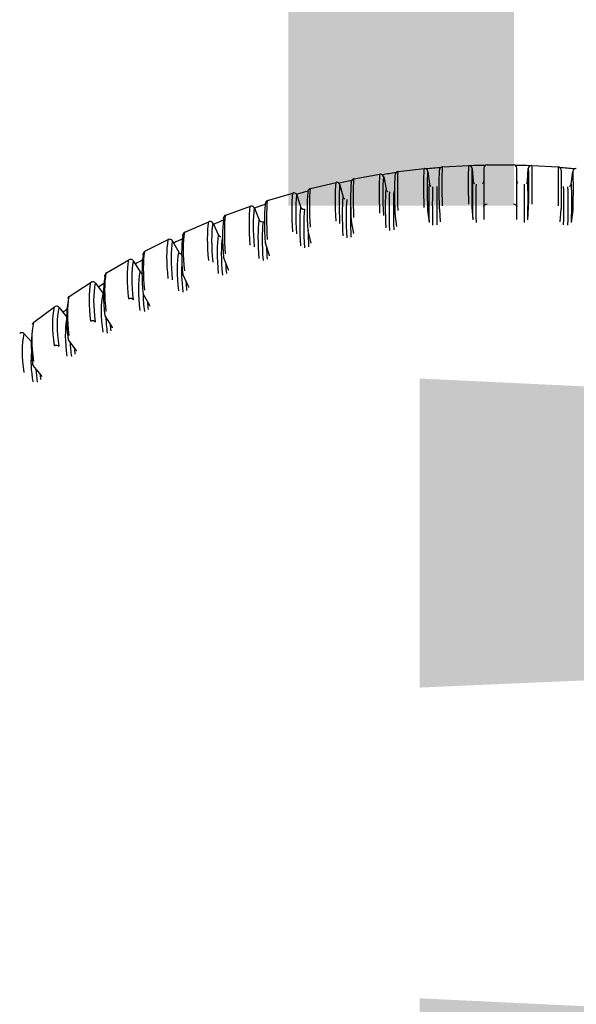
# Model space of a CAD drawing. Header units: millimetres. Extents: x 2985995 to 3127507, y -509231 to -458405.
# Tile 69 of 100: x 3055417 to 3055434, y -464212 to -464182. Entities that reach past the tile are written whole.
import ezdxf

# ---------------------------------------------------------------- set-up
doc = ezdxf.new("R2010")
doc.units = ezdxf.units.MM
doc.header["$LTSCALE"] = 1000
doc.header["$MEASUREMENT"] = 0
doc.header["$PDMODE"] = 3
doc.header["$PDSIZE"] = -1
doc.layers.get('0').update_dxf_attribs({"linetype": 'CONTINUOUS'})
doc.layers.get('Defpoints').update_dxf_attribs({"linetype": 'CONTINUOUS'})
for name, color, linetype in [('Drainage', 252, 'CONTINUOUS'), ('ELECTRICAL', 7, 'CONTINUOUS'), ('Equipment', 5, 'CONTINUOUS')]:
    doc.layers.add(name, color=color, linetype=linetype)
doc.styles.add('ARAIL', font='arial.ttf')
doc.styles.get("Standard").update_dxf_attribs({"font": 'arial.ttf'})
doc.dimstyles.new('TFS-Dim', dxfattribs={"dimtxt": 75, "dimasz": 20, "dimexe": 25, "dimexo": 25, "dimgap": 5, "dimtad": 0, "dimdec": 0, "dimzin": 0, "dimdsep": 46, "dimtxsty": 'Standard', "dimcen": 0.09, "dimclrd": 8, "dimclre": 8, "dimadec": 0, "dimazin": 0, "dimtfac": 1, "dimtdec": 0, "dimtofl": 0, "dimtmove": 0, "dimatfit": 3, "dimldrblk": 'DOT', "dimfxl": 1, "dimtolj": 1, "dimtzin": 0, "dimlwd": -1, "dimlwe": -1, "dimarcsym": 0})

# ---------------------------------------------------------------- blocks, each defined once
blk = doc.blocks.new('*D747')
at = {"layer": 'Defpoints', "color": 0, "transparency": 16777216}
for p in [(3055783.971, -463708.122), (3055964.972, -463708.122), (3055964.972, -464208.512, 0)]:
    blk.add_point(p, dxfattribs=at)
at = {"layer": 'Drainage', "color": 8, "transparency": 16777216}
for p, q in [((3055939.972, -463708.122), (3055758.971, -463708.122)), ((3055783.971, -464188.512), (3055783.971, -463728.122)), ((3055783.971, -463958.317), (3055477.688, -464149.739)), ((3055477.688, -464149.739), (3055477.688, -464159.739)), ((3055939.972, -464208.512), (3055758.971, -464208.512))]:
    blk.add_line(p, q, dxfattribs=at)
for points in [[(3055780.637, -463728.122), (3055787.304, -463728.122), (3055783.971, -463708.122)], [(3055780.637, -464188.512), (3055787.304, -464188.512), (3055783.971, -464208.512)]]:
    blk.add_solid(points, dxfattribs=at)
at = {"layer": 'Drainage', "color": 0, "transparency": 16777216, "insert": (3055477.688, -464394.548), "char_height": 75, "attachment_point": 5, "rotation": 90}
blk.add_mtext('\\A1;500 [1\'-8"]', dxfattribs=at)
blk = doc.blocks.new('_Dot')
at = {"color": 0, "linetype": 'ByBlock', "lineweight": -2}
blk.add_line((-0.5, 0), (-1, 0), dxfattribs=at)
at = {"color": 0, "linetype": 'ByBlock', "const_width": 0.5}
blk.add_lwpolyline([(-0.25, 0, 1), (0.25, 0, 1)], format="xyb", close=True, dxfattribs=at)

msp = doc.modelspace()

# ---------------------------------------------------------------- linework, layer by layer
at = {"layer": 'Equipment'}
for p, q in [((3055429.57441, -464186.30644, 0.02452), (3055430.37634, -464186.26031, 0.02452)), ((3055430.93287, -464186.24432, 0.02452), (3055431.73627, -464186.24432, 0.02452)), ((3055432.2928, -464186.26031, 0.02452), (3055433.09473, -464186.30644, 0.02452)), ((3055426.88167, -464186.66387, 0.02452), (3055427.67192, -464186.52614, 0.02452)), ((3055428.22237, -464186.44646, 0.02452), (3055429.01991, -464186.35437, 0.02452)), ((3055429.12889, -464186.44122, 0.02452), (3055429.17791, -464186.82521, 0.02452)), ((3055430.48021, -464186.35448, 0.02452), (3055430.50473, -464186.73997, 0.02452)), ((3055430.83457, -464186.3443, 0.02452), (3055430.83457, -464187.51857, 0.02452)), ((3055431.83457, -464187.51857, 0.02452), (3055431.83457, -464186.3443, 0.02452)), ((3055432.16441, -464186.73997, 0.02452), (3055432.18893, -464186.35448, 0.02452)), ((3055433.49123, -464186.8252, 0.02452), (3055433.54025, -464186.44122, 0.02452)), ((3055425.5572, -464186.95788, 0.02452), (3055426.33727, -464186.77501, 0.02452)), ((3055426.45523, -464186.84766, 0.02452), (3055426.55272, -464187.22383, 0.02452)), ((3055427.7856, -464186.60601, 0.02452), (3055427.85897, -464186.98679, 0.02452)), ((3055424.25378, -464187.3274, 0.02452), (3055425.02084, -464187.10008, 0.02452)), ((3055425.14264, -464187.16529, 0.02452), (3055425.26392, -464187.53546, 0.02452)), ((3055422.97618, -464187.77112, 0.02452), (3055423.72742, -464187.50015, 0.02452)), ((3055423.85262, -464187.55775, 0.02452), (3055423.99729, -464187.92054, 0.02452)), ((3055428.18536, -464188.11652, 0.02452), (3055428.13633, -464187.73252, 0.02452)), ((3055429.17791, -464188.00006, 0.02452), (3055429.12897, -464187.61669, 0.02452)), ((3055429.48203, -464187.58617, 0.02452), (3055429.50655, -464187.97166, 0.02452)), ((3055430.50473, -464187.91424, 0.02452), (3055430.48021, -464187.52875, 0.02452)), ((3055430.83457, -464187.51857, 0.02452), (3055430.83457, -464187.90476, 0.02452)), ((3055431.83457, -464187.90476, 0.02452), (3055431.83457, -464187.51857, 0.02452)), ((3055432.18893, -464187.52875, 0.02452), (3055432.16441, -464187.91424, 0.02452)), ((3055433.16259, -464187.97166, 0.02452), (3055433.18711, -464187.58617, 0.02452)), ((3055433.54017, -464187.61669, 0.02452), (3055433.49123, -464188.00006, 0.02452)), ((3055421.72904, -464188.28739, 0.02452), (3055422.46173, -464187.97378, 0.02452)), ((3055422.58988, -464188.0236, 0.02452), (3055422.75744, -464188.37769, 0.02452)), ((3055426.87569, -464188.33604, 0.02452), (3055426.80232, -464187.95527, 0.02452)), ((3055425.58236, -464188.63035, 0.02452), (3055425.48487, -464188.25418, 0.02452)), ((3055420.51692, -464188.87436, 0.02452), (3055421.22838, -464188.51923, 0.02452)), ((3055421.35904, -464188.56115, 0.02452), (3055421.54891, -464188.90521, 0.02452)), ((3055424.31009, -464188.99835, 0.02452), (3055424.1888, -464188.62818, 0.02452)), ((3055424.31288, -464189.01543, 0.02452), (3055424.30844, -464188.99871, 0.02452)), ((3055419.34423, -464189.52989, 0.02452), (3055420.03188, -464189.13454, 0.02452)), ((3055420.1646, -464189.16844, 0.02452), (3055420.37611, -464189.5012, 0.02452)), ((3055423.0635, -464189.43869, 0.02452), (3055422.91883, -464189.07589, 0.02452)), ((3055421.84714, -464189.94976, 0.02452), (3055421.67958, -464189.59567, 0.02452)), ((3055423.06755, -464189.45909, 0.02452), (3055423.0625, -464189.4388, 0.02452)), ((3055418.21526, -464190.25158, 0.02452), (3055418.87658, -464189.81745, 0.02452)), ((3055419.01092, -464189.84326, 0.02452), (3055419.24332, -464190.16347, 0.02452)), ((3055420.66544, -464190.52969, 0.02452), (3055420.47557, -464190.18563, 0.02452)), ((3055417.13413, -464191.03682, 0.02452), (3055417.7667, -464190.56548, 0.02452)), ((3055417.90222, -464190.58313, 0.02452), (3055418.14381, -464190.87641, 0.02452)), ((3055419.5227, -464191.17637, 0.02452), (3055419.31118, -464190.84361, 0.02452)), ((3055416.84254, -464191.38536, 0.02452), (3055417.06781, -464191.62719, 0.02452)), ((3055418.42307, -464191.88742, 0.02452), (3055418.19067, -464191.56721, 0.02452)), ((3055417.37056, -464192.66026, 0.02452), (3055417.1181, -464192.35379, 0.02452))]:
    msp.add_line(p, q, dxfattribs=at)
for centre, radius, start, end in [((3055430.38039, -464186.36023, 0.02452), 0.1, 90, 92.31999), ((3055430.38039, -464186.36023, 0.02452), 0.1, 3.63921, 90), ((3055431.33457, -464208.25038, 0.02452), 22, 91.158376, 92.377235), ((3055430.93457, -464186.3443, 0.02452), 0.1, 90.972272, 180), ((3055431.73457, -464186.3443, 0.02452), 0.1, 0, 89.027728), ((3055431.33457, -464208.25038, 0.02452), 22, 87.622765, 88.841624), ((3055432.28875, -464186.36023, 0.02452), 0.1, 90, 176.36079), ((3055432.28875, -464186.36023, 0.02452), 0.1, 87.68001, 90), ((3055427.68741, -464186.62493, 0.02452), 0.1, 90, 98.911632), ((3055427.68741, -464186.62493, 0.02452), 0.1, 10.906517, 90), ((3055431.33457, -464208.25038, 0.02452), 22, 98.298146, 99.384531), ((3055428.23553, -464186.5456, 0.02452), 0.1, 97.561112, 177.445378), ((3055429.02969, -464186.45389, 0.02452), 0.1, 90, 95.613867), ((3055429.02969, -464186.45389, 0.02452), 0.1, 7.275628, 90), ((3055431.33457, -464208.25038, 0.02452), 22, 94.722399, 95.886907), ((3055429.58185, -464186.40617, 0.02452), 0.1, 94.265212, 178.717251), ((3055433.08729, -464186.40617, 0.02452), 0.1, 1.282749, 85.734788), ((3055431.33457, -464208.25038, 0.02452), 22, 84.113093, 85.277601), ((3055433.63944, -464186.45389, 0.02452), 0.1, 90, 172.724372), ((3055433.63944, -464186.45389, 0.02452), 0.1, 84.386133, 90), ((3055426.35843, -464186.87275, 0.02452), 0.1, 90, 102.215521), ((3055426.35843, -464186.87275, 0.02452), 0.1, 14.529242, 90), ((3055431.33457, -464208.25038, 0.02452), 22, 101.869773, 102.879079), ((3055426.90051, -464186.76208, 0.02452), 0.1, 100.862228, 176.194985), ((3055425.04761, -464187.19643, 0.02452), 0.1, 90, 105.5277), ((3055425.04761, -464187.19643, 0.02452), 0.1, 18.141325, 90), ((3055431.33457, -464208.25038, 0.02452), 22, 105.426903, 106.375632), ((3055425.58168, -464187.05483, 0.02452), 0.1, 104.170756, 174.976153), ((3055423.75973, -464187.59479, 0.02452), 0.1, 90, 108.85025), ((3055423.75973, -464187.59479, 0.02452), 0.1, 21.740483, 90), ((3055431.33457, -464208.25038, 0.02452), 22, 108.960501, 109.878442), ((3055424.28383, -464187.42278, 0.02452), 0.1, 107.488817, 173.798214), ((3055423.01172, -464187.86459, 0.02452), 0.1, 110.818423, 172.669569), ((3055428.23553, -464187.71986, 0.02452), 0.1, 181.504321, 187.275628), ((3055429.58185, -464187.58043, 0.02452), 0.1, 180.752812, 183.63921), ((3055433.08729, -464187.58043, 0.02452), 0.1, 356.36079, 359.247188), ((3055422.49949, -464188.06637, 0.02452), 0.1, 90, 112.185135), ((3055422.49949, -464188.06637, 0.02452), 0.1, 25.32467, 90), ((3055431.33457, -464208.25038, 0.02452), 22, 112.443485, 113.377191), ((3055426.90051, -464187.93635, 0.02452), 0.1, 182.253218, 190.906517), ((3055421.76997, -464188.37863, 0.02452), 0.1, 114.161462, 171.597563), ((3055425.58168, -464188.2291, 0.02452), 0.1, 182.998187, 194.529242), ((3055421.27149, -464188.60947, 0.02452), 0.1, 90, 115.534181), ((3055421.27149, -464188.60947, 0.02452), 0.1, 28.892108, 90), ((3055431.33457, -464208.25038, 0.02452), 22, 116.060517, 116.86238), ((3055424.28383, -464188.59705, 0.02452), 0.1, 183.7379, 198.141325), ((3055420.56312, -464188.96305, 0.02452), 0.1, 117.519666, 170.588399), ((3055420.0802, -464189.22209, 0.02452), 0.1, 90, 118.899052), ((3055420.0802, -464189.22209, 0.02452), 0.1, 32.441308, 90), ((3055431.33457, -464208.25038, 0.02452), 22, 119.6298, 120.332804), ((3055423.01172, -464189.03885, 0.02452), 0.1, 184.471013, 201.740483), ((3055419.39558, -464189.6157, 0.02452), 0.1, 120.894588, 169.647111), ((3055421.76997, -464189.5529, 0.02452), 0.1, 185.19616, 205.32467), ((3055418.92999, -464189.90199, 0.02452), 0.1, 90, 122.281219), ((3055418.92999, -464189.90199, 0.02452), 0.1, 35.971093, 90), ((3055431.33457, -464208.25038, 0.02452), 22, 123.210555, 123.787534), ((3055420.56312, -464190.13731, 0.02452), 0.1, 185.911949, 208.892108), ((3055421.75311, -464189.98512, 0.02452), 0.10033, 6.976888, 20.542974), ((3055418.2716, -464190.3342, 0.02452), 0.1, 124.287578, 168.777581), ((3055417.82503, -464190.64671, 0.02452), 0.1, 90, 125.681944), ((3055417.82503, -464190.64671, 0.02452), 0.1, 39.480606, 90), ((3055431.33457, -464208.25038, 0.02452), 22, 126.803422, 127.24425), ((3055419.39558, -464190.78996, 0.02452), 0.1, 186.616961, 212.441308), ((3055417.19529, -464191.11594, 0.02452), 0.1, 127.699761, 167.982588), ((3055416.76937, -464191.45352, 0.02452), 0.1, 90, 129.10225), ((3055416.76937, -464191.45352, 0.02452), 0.1, 42.969313, 90), ((3055419.49522, -464191.20449, 0.02452), 0.03729, 358.522871, 46.280113), ((3055418.2716, -464191.50847, 0.02452), 0.1, 187.309742, 215.971093), ((3055418.39136, -464191.92096, 0.02452), 0.04419, 2.13959, 47.31408), ((3055417.19529, -464192.2902, 0.02452), 0.1, 187.988798, 219.480606), ((3055432.15909, -464194.35852, 0.02452), 39.3899, 268.800575, 359.926239), ((3055430.51806, -464194.31436, 0.02452), 39.43388, 180.658651, 271.186443)]:
    msp.add_arc(centre, radius, start, end, dxfattribs=at)
at = {"layer": 'Equipment', "extrusion": (0, 0, -1)}
for centre, major_axis, ratio, start_param, end_param in [((3055431.33457, -464194.19011, 0.02452), (-40.25, 0), 0.95105652, 0.20002852, 2.94156414), ((3055431.73561, -464208.22731, 0.02452), (-1.29779, 22.55913), 0.01865798, -0.3981815, -0.22906446), ((3055430.93352, -464208.22731, 0.02452), (-1.29779, -22.55913), 0.01865798, 3.37065711, 3.53977416), ((3055431.72977, -464208.1815, 0.02452), (-3.87979, 22.26086), 0.05570187, -0.3938963, -0.22477925), ((3055430.83821, -464208.3077, 0.02452), (-2.58072, 22.34793), 0.03724788, -0.39657349, -0.22745644), ((3055428.23553, -464186.5456, 0.02452), (-0.0999, 0.00446), 0.97356704, -0.16381243, 0.00000002), ((3055430.93572, -464208.29644, 0.02452), (-2.59219, 22.44725), 0.03724788, -0.39657349, -0.22745644), ((3055431.73342, -464208.20432, 0.02452), (-2.59219, 22.44725), 0.03724788, -0.39657349, -0.22745644), ((3055431.83092, -464208.19306, 0.02452), (-2.58072, 22.34793), 0.03724788, -0.39657349, -0.22745644), ((3055429.02969, -464186.45389, 0.02452), (-0.09919, -0.01266), 0.30676419, 3.14159269, 3.1807374), ((3055430.83548, -464208.27909, 0.02452), (-1.29205, 22.45931), 0.01865798, -0.39818151, -0.22906446), ((3055429.58185, -464186.40617, 0.02452), (-0.09997, 0.00224), 0.97370945, -0.08199924, 0.00000048), ((3055430.93352, -464208.27345, 0.02452), (-1.29779, 22.55913), 0.01865798, -0.3981815, -0.22906446), ((3055431.83366, -464208.22167, 0.02452), (-1.29205, 22.45931), 0.01865798, -0.3981815, -0.22906446), ((3055430.83548, -464208.22167, 0.02452), (-1.29205, -22.45931), 0.01865798, 3.37065711, 3.53977416), ((3055431.73561, -464208.27345, 0.02452), (-1.29779, -22.55913), 0.01865798, 3.37065711, 3.53977416), ((3055433.08729, -464186.40617, 0.02452), (-0.09997, -0.00224), 0.97370945, 3.14159217, 3.22359189), ((3055431.83366, -464208.27909, 0.02452), (-1.29205, -22.45931), 0.01865798, 3.37065711, 3.53977416), ((3055433.63944, -464186.45389, 0.02452), (-0.09919, 0.01266), 0.30676419, -0.03914475, -0.00000004), ((3055430.83821, -464208.19306, 0.02452), (-2.58072, -22.34793), 0.03724788, 3.3690491, 3.53816614), ((3055431.72467, -464208.15893, 0.02452), (-5.15713, 22.00006), 0.07395261, -0.39015425, -0.2210372), ((3055431.82004, -464208.13658, 0.02452), (-5.13431, 21.90271), 0.07395261, -0.39015425, -0.2210372), ((3055430.84276, -464208.3361, 0.02452), (-3.86262, 22.16236), 0.05570187, -0.3938963, -0.22477925), ((3055426.90051, -464186.76208, 0.02452), (-0.09978, 0.00664), 0.97332987, -0.24525616, -0.00000013), ((3055430.93937, -464208.31926, 0.02452), (-3.87979, 22.26086), 0.05570187, -0.3938963, -0.22477925), ((3055431.82638, -464208.16466, 0.02452), (-3.86262, 22.16236), 0.05570187, -0.3938963, -0.22477925), ((3055431.83092, -464208.19306, 0.02452), (-2.53431, 21.94601), 0.03724788, -0.3981259, -0.22590403), ((3055430.73837, -464208.28468, 0.02452), (-1.26307, 21.95559), 0.01865798, -0.39973391, -0.22751205), ((3055431.83366, -464208.22167, 0.02452), (-1.26881, 22.05539), 0.01865798, -0.39973391, -0.22751205), ((3055431.93076, -464208.21608, 0.02452), (-1.26307, 21.95559), 0.01865798, -0.39973391, -0.22751205), ((3055430.73837, -464208.21608, 0.02452), (-1.26307, -21.95559), 0.01865798, 3.3691047, 3.54132657), ((3055430.83548, -464208.22167, 0.02452), (-1.26881, -22.05539), 0.01865798, 3.3691047, 3.54132657), ((3055431.93076, -464208.28468, 0.02452), (-1.26307, -21.95559), 0.01865798, 3.3691047, 3.54132657), ((3055430.83821, -464208.19306, 0.02452), (-2.53431, -21.94601), 0.03724788, 3.36749669, 3.53971856), ((3055431.71815, -464208.1367, 0.02452), (-6.42067, 21.66503), 0.0919335, -0.38535359, -0.21623655), ((3055431.81193, -464208.10891, 0.02452), (-6.39226, 21.56917), 0.0919335, -0.38535359, -0.21623655), ((3055430.8491, -464208.36418, 0.02452), (-5.13431, 21.90271), 0.07395261, -0.39015425, -0.2210372), ((3055425.58168, -464187.05483, 0.02452), (-0.09962, 0.00876), 0.97299895, -0.32615737, -0.00000001), ((3055430.94447, -464208.34182, 0.02452), (-5.15713, 22.00006), 0.07395261, -0.39015425, -0.2210372), ((3055431.82638, -464208.16466, 0.02452), (-3.79316, 21.76378), 0.05570187, -0.39544871, -0.22322684), ((3055431.92207, -464208.14798, 0.02452), (-3.77599, 21.6653), 0.05570187, -0.39544871, -0.22322684), ((3055430.74164, -464208.31885, 0.02452), (-2.52284, 21.84671), 0.03724788, -0.3981259, -0.22590403), ((3055431.9275, -464208.18191, 0.02452), (-2.52284, 21.84671), 0.03724788, -0.3981259, -0.22590403), ((3055430.74164, -464208.18191, 0.02452), (-2.52284, -21.84671), 0.03724788, 3.36749669, 3.53971855), ((3055431.71024, -464208.11488, 0.02452), (-7.6668, 21.25603), 0.10957894, -0.37950265, -0.21038561), ((3055430.85721, -464208.39185, 0.02452), (-6.39226, 21.56917), 0.0919335, -0.38535359, -0.21623655), ((3055424.28383, -464187.42278, 0.02452), (-0.09941, 0.0108), 0.97257558, -0.40635627, 0.00000013), ((3055430.95098, -464208.36406, 0.02452), (-6.42067, 21.66503), 0.0919335, -0.38535359, -0.21623655), ((3055431.82004, -464208.13658, 0.02452), (-5.04197, 21.5088), 0.07395261, -0.39170666, -0.21948479), ((3055431.9145, -464208.11444, 0.02452), (-5.01916, 21.41148), 0.07395261, -0.39170666, -0.21948479), ((3055430.74707, -464208.35277, 0.02452), (-3.77599, 21.6653), 0.05570187, -0.39544871, -0.2557906), ((3055430.93457, -464187.51857, 0.02452), (-0.1, 0), 0.92155955, -0.00000004, 1.55301758), ((3055431.73457, -464187.51857, 0.02452), (-0.1, 0), 0.92155955, 1.58857508, 3.1415927), ((3055430.9589, -464208.38588, 0.02452), (-7.6668, 21.25603), 0.10957894, -0.37950265, -0.21038561), ((3055431.80208, -464208.08175, 0.02452), (-7.63287, 21.16198), 0.10957894, -0.37950265, -0.21038561), ((3055431.81193, -464208.10891, 0.02452), (-6.2773, 21.18125), 0.0919335, -0.386906, -0.21468414), ((3055425.35936, -464187.50855, 0.02452), (-0.09939, 0.01107), 0.9729061, 4.33060362, 5.87424729), ((3055431.90481, -464208.08138, 0.02452), (-6.2489, 21.08541), 0.0919335, -0.386906, -0.21468414), ((3055428.23553, -464187.71986, 0.02452), (-0.09919, -0.01266), 0.30676419, 0.00000004, 0.03914475), ((3055431.70095, -464208.09355, 0.02452), (-8.89177, 20.77342), 0.12682453, -0.37261206, -0.20349502), ((3055431.79052, -464208.05522, 0.02452), (-8.85242, 20.6815), 0.12682453, -0.37261206, -0.20349502), ((3055430.86706, -464208.419, 0.02452), (-7.63287, 21.16198), 0.10957894, -0.37950265, -0.21038561), ((3055423.01172, -464187.86459, 0.02452), (-0.09918, 0.01276), 0.97206134, -0.48570932, -0.00000008), ((3055431.80208, -464208.08175, 0.02452), (-7.4956, 20.78139), 0.10957894, -0.38105507, -0.2088332), ((3055424.09073, -464187.88843, 0.02452), (-0.09914, 0.01307), 0.97238241, 4.25081356, 5.79445723), ((3055431.89304, -464208.04894, 0.02452), (-7.46168, 20.68735), 0.10957894, -0.38105506, -0.2088332), ((3055421.76997, -464188.37863, 0.02452), (-0.09893, 0.01461), 0.97145801, -0.56409038, 0.00000009), ((3055430.96819, -464208.4072, 0.02452), (-8.89177, 20.77342), 0.12682453, -0.37261206, -0.20349502), ((3055431.79052, -464208.05522, 0.02452), (-8.69322, 20.30955), 0.12682453, -0.37416447, -0.20194261), ((3055430.75464, -464208.38632, 0.02452), (-5.01916, 21.41148), 0.07395261, -0.39170666, -0.33528202), ((3055431.69033, -464208.0728, 0.02452), (-10.09173, 20.21771), 0.14360736, -0.36469501, -0.19557796), ((3055431.7773, -464208.02939, 0.02452), (-10.04707, 20.12825), 0.14360736, -0.36469501, -0.19557796), ((3055430.87862, -464208.44554, 0.02452), (-8.85242, 20.6815), 0.12682453, -0.37261206, -0.20349502), ((3055431.87923, -464208.01724, 0.02452), (-8.65388, 20.21766), 0.12682453, -0.37416447, -0.20194261), ((3055420.56312, -464188.96305, 0.02452), (-0.09865, 0.01635), 0.97076788, -0.64139456, -0.00000007), ((3055430.97881, -464208.42796, 0.02452), (-10.09173, 20.21771), 0.14360736, -0.36469501, -0.19557796), ((3055431.7773, -464208.02939, 0.02452), (-9.86638, 19.76625), 0.14360736, -0.36624742, -0.19402555), ((3055430.76433, -464208.41938, 0.02452), (-6.2489, 21.08541), 0.0919335, -0.386906, -0.34165801), ((3055431.6784, -464208.0527, 0.02452), (-11.26269, 19.58955), 0.15986618, -0.35576754, -0.18665049), ((3055431.76246, -464208.00437, 0.02452), (-11.21286, 19.50287), 0.15986618, -0.35576754, -0.18665049), ((3055430.89184, -464208.47137, 0.02452), (-10.04707, 20.12825), 0.14360736, -0.36469501, -0.19557796), ((3055431.86344, -464207.98639, 0.02452), (-9.82174, 19.67681), 0.14360736, -0.36624742, -0.2389394), ((3055430.7761, -464208.45181, 0.02452), (-7.46168, 20.68735), 0.10957894, -0.38105506, -0.3432255), ((3055430.99074, -464208.44806, 0.02452), (-11.26269, 19.58955), 0.15986618, -0.35576754, -0.18665049), ((3055419.39558, -464189.6157, 0.02452), (-0.09837, 0.01797), 0.96999339, -0.71753603, 0), ((3055431.76246, -464208.00437, 0.02452), (-11.0112, 19.15212), 0.15986618, -0.35731995, -0.18509808), ((3055431.66523, -464208.03331, 0.02452), (-12.40054, 18.88982), 0.17554166, -0.34584886, -0.17673181), ((3055431.74606, -464207.98025, 0.02452), (-12.34567, 18.80623), 0.17554166, -0.34584886, -0.17673181), ((3055430.90668, -464208.49639, 0.02452), (-11.21286, 19.50287), 0.15986618, -0.35576754, -0.18665049), ((3055430.78991, -464208.48351, 0.02452), (-8.65388, 20.21766), 0.12682453, -0.37416446, -0.3416033), ((3055431.74606, -464207.98025, 0.02452), (-12.12364, 18.46801), 0.17554166, -0.34740127, -0.1751794), ((3055431.84571, -464207.9565, 0.02452), (-10.96137, 19.06545), 0.15986618, -0.35731995, -0.28799349), ((3055430.92308, -464208.52051, 0.02452), (-12.34567, 18.80623), 0.17554166, -0.34584886, -0.17673181), ((3055431.00391, -464208.46744, 0.02452), (-12.40054, 18.88982), 0.17554166, -0.34584886, -0.17673181), ((3055418.2716, -464190.3342, 0.02452), (-0.09809, 0.01946), 0.96913741, -0.00000001, 0.76056771), ((3055420.0802, -464190.39635, 0.02452), (-0.09933, -0.01152), 0.9253235, 1.15335292, 2.70637053), ((3055430.8057, -464208.51437, 0.02452), (-9.82174, 19.67681), 0.14360736, -0.36624742, -0.33760864), ((3055431.65084, -464208.01472, 0.02452), (-13.50103, 18.11963), 0.19057661, -0.33496169, -0.16584464), ((3055431.72816, -464207.95711, 0.02452), (-13.44129, 18.03945), 0.19057661, -0.33496169, -0.16584464), ((3055431.0183, -464208.48604, 0.02452), (-13.50103, 18.11963), 0.19057661, -0.33496169, -0.16584464), ((3055417.19529, -464191.11594, 0.02452), (-0.09781, 0.02082), 0.96820306, -0.00000004, 0.68692757), ((3055417.19529, -464191.11594, 0.02452), (-0.06115, 0.07912), 0.19488631, -0.16246126, -0.00000003), ((3055431.72816, -464207.95711, 0.02452), (-13.19955, 17.71502), 0.19057661, -0.3365141, -0.17604871), ((3055418.92999, -464191.07626, 0.02452), (-0.09919, -0.01272), 0.92617948, 1.10434702, 2.65736463), ((3055431.82613, -464207.92769, 0.02452), (-12.06878, 18.38444), 0.17554166, -0.34740127, -0.28551103), ((3055430.82342, -464208.54425, 0.02452), (-10.96137, 19.06545), 0.15986618, -0.35731996, -0.33170409), ((3055431.70882, -464207.93505, 0.02452), (-14.49537, 17.20391), 0.20491617, -0.32313257, -0.15401553), ((3055430.94098, -464208.54365, 0.02452), (-13.44129, 18.03945), 0.19057661, -0.33496169, -0.18791519), ((3055431.80474, -464207.90005, 0.02452), (-13.13983, 17.63486), 0.19057661, -0.3365141, -0.28029896), ((3055431.70882, -464207.93505, 0.02452), (-14.23467, 16.8945), 0.20491617, -0.32468498, -0.19440837), ((3055417.82503, -464191.82098, 0.02452), (-0.09903, -0.0139), 0.92711383, 1.05512992, 2.60814753), ((3055430.84301, -464208.57307, 0.02452), (-12.06878, 18.38444), 0.17554166, -0.34740127, -0.3241766), ((3055431.78164, -464207.87369, 0.02452), (-14.17026, 16.81805), 0.20491617, -0.32468498, -0.27304207), ((3055430.8644, -464208.60071, 0.02452), (-13.13983, 17.63486), 0.19057662, -0.33651411, -0.31521914)]:
    msp.add_ellipse(centre, major_axis=major_axis, ratio=ratio, start_param=start_param, end_param=end_param, dxfattribs=at)
at = {"layer": 'Equipment'}
for points, knots in [([(3055429.18138, -464186.83303, 0.02452), (3055429.18246, -464186.84007, 0.02452), (3055429.18494, -464186.85547, 0.02452), (3055429.2002, -464186.87506, 0.02452), (3055429.21541, -464186.88683, 0.02452), (3055429.22209, -464186.88974, 0.02452), (3055429.22281, -464186.89, 0.02452), (3055429.22281, -464186.89, 0.02452)], [0, 0, 0, 0, 0.07807569, 0.200530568, 0.300674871, 0.382581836, 0.416210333, 0.416210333, 0.416210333, 0.416210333]), ([(3055430.50536, -464186.73948, 0.02452), (3055430.50715, -464186.75183, 0.02452), (3055430.51016, -464186.77126, 0.02452), (3055430.52648, -464186.79382, 0.02452), (3055430.54008, -464186.80456, 0.02452), (3055430.54494, -464186.80687, 0.02452), (3055430.54535, -464186.80705, 0.02452), (3055430.54536, -464186.80705, 0.02452)], [0, 0, 0, 0, 0.139498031, 0.259613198, 0.35811528, 0.439910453, 0.461042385, 0.461042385, 0.461042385, 0.461042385]), ([(3055430.79834, -464186.80029, 0.02452), (3055430.79835, -464186.80029, 0.02452), (3055430.80014, -464186.79945, 0.02452), (3055430.81006, -464186.79223, 0.02452), (3055430.82459, -464186.7743, 0.02452), (3055430.83489, -464186.75024, 0.02452), (3055430.83339, -464186.7354, 0.02452), (3055430.83288, -464186.73062, 0.02452)], [0.542918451, 0.542918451, 0.542918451, 0.542918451, 0.615295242, 0.6962902, 0.805750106, 0.946509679, 1, 1, 1, 1]), ([(3055431.83499, -464186.73168, 0.02452), (3055431.83485, -464186.73248, 0.02452), (3055431.8328, -464186.74421, 0.02452), (3055431.84104, -464186.76722, 0.02452), (3055431.8551, -464186.7885, 0.02452), (3055431.8673, -464186.79849, 0.02452), (3055431.87075, -464186.80026, 0.02452), (3055431.87093, -464186.80035, 0.02452), (3055431.87094, -464186.80036, 0.02452)], [0, 0, 0, 0, 0.009000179, 0.154253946, 0.267358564, 0.360056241, 0.438724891, 0.448188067, 0.448188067, 0.448188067, 0.448188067]), ([(3055432.12392, -464186.80699, 0.02452), (3055432.12392, -464186.80699, 0.02452), (3055432.12601, -464186.80618, 0.02452), (3055432.13703, -464186.79895, 0.02452), (3055432.15284, -464186.78102, 0.02452), (3055432.16405, -464186.75754, 0.02452), (3055432.16316, -464186.7432, 0.02452), (3055432.16289, -464186.73918, 0.02452)], [0.536526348, 0.536526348, 0.536526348, 0.536526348, 0.615634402, 0.697776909, 0.811292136, 0.954680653, 1, 1, 1, 1]), ([(3055433.44644, -464186.88994, 0.02452), (3055433.44644, -464186.88994, 0.02452), (3055433.4465, -464186.88993, 0.02452), (3055433.449, -464186.8891, 0.02452), (3055433.46088, -464186.88214, 0.02452), (3055433.47799, -464186.86455, 0.02452), (3055433.49036, -464186.84112, 0.02452), (3055433.49007, -464186.82663, 0.02452), (3055433.48996, -464186.82254, 0.02452)], [0.52662253, 0.52662253, 0.52662253, 0.52662253, 0.530416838, 0.611539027, 0.693281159, 0.809520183, 0.953912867, 1, 1, 1, 1]), ([(3055427.86205, -464186.9908, 0.02452), (3055427.86293, -464186.99692, 0.02452), (3055427.86518, -464187.01204, 0.02452), (3055427.881, -464187.03205, 0.02452), (3055427.89752, -464187.04455, 0.02452), (3055427.90679, -464187.04849, 0.02452), (3055427.90815, -464187.04885, 0.02452), (3055427.90816, -464187.04885, 0.02452)], [0, 0, 0, 0, 0.06109818, 0.176883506, 0.270847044, 0.339630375, 0.391259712, 0.391259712, 0.391259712, 0.391259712]), ([(3055426.5541, -464187.22366, 0.02452), (3055426.5545, -464187.22707, 0.02452), (3055426.55616, -464187.24068, 0.02452), (3055426.57103, -464187.26129, 0.02452), (3055426.58962, -464187.27649, 0.02452), (3055426.60283, -464187.28225, 0.02452), (3055426.60601, -464187.28297, 0.02452), (3055426.60624, -464187.28301, 0.02452), (3055426.60625, -464187.28301, 0.02452)], [0, 0, 0, 0, 0.037990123, 0.176649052, 0.288279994, 0.370861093, 0.442779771, 0.456396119, 0.456396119, 0.456396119, 0.456396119]), ([(3055425.26464, -464187.53545, 0.02452), (3055425.26485, -464187.53689, 0.02452), (3055425.26664, -464187.54917, 0.02452), (3055425.28178, -464187.56884, 0.02452), (3055425.30219, -464187.58503, 0.02452), (3055425.31752, -464187.59088, 0.02452), (3055425.32149, -464187.59155, 0.02452), (3055425.32183, -464187.59159, 0.02452), (3055425.32184, -464187.5916, 0.02452)], [0, 0, 0, 0, 0.016301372, 0.161364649, 0.277154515, 0.37153889, 0.444231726, 0.463910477, 0.463910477, 0.463910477, 0.463910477]), ([(3055423.99811, -464187.91997, 0.02452), (3055424.00313, -464187.93074, 0.02452), (3055424.01156, -464187.94826, 0.02452), (3055424.03414, -464187.96545, 0.02452), (3055424.05191, -464187.97232, 0.02452), (3055424.05876, -464187.97337, 0.02452), (3055424.05964, -464187.97343, 0.02452), (3055424.05964, -464187.97342, 0.02452)], [0, 0, 0, 0, 0.135393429, 0.260895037, 0.363351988, 0.44151864, 0.484363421, 0.484363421, 0.484363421, 0.484363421]), ([(3055422.759, -464188.37689, 0.02452), (3055422.76195, -464188.38389, 0.02452), (3055422.76857, -464188.39908, 0.02452), (3055422.78949, -464188.41625, 0.02452), (3055422.81045, -464188.42525, 0.02452), (3055422.82222, -464188.42709, 0.02452), (3055422.82422, -464188.42706, 0.02452), (3055422.82427, -464188.42705, 0.02452), (3055422.82427, -464188.42705, 0.02452)], [0, 0, 0, 0, 0.074208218, 0.189650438, 0.28362544, 0.356955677, 0.417230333, 0.419941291, 0.419941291, 0.419941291, 0.419941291]), ([(3055421.55018, -464188.90475, 0.02452), (3055421.55139, -464188.90789, 0.02452), (3055421.55641, -464188.9207, 0.02452), (3055421.57592, -464188.93727, 0.02452), (3055421.59859, -464188.94808, 0.02452), (3055421.61394, -464188.95082, 0.02452), (3055421.61947, -464188.95085, 0.02452), (3055421.62026, -464188.95079, 0.02452), (3055421.62027, -464188.95078, 0.02452)], [0, 0, 0, 0, 0.032895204, 0.156554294, 0.255761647, 0.327605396, 0.387901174, 0.423860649, 0.423860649, 0.423860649, 0.423860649]), ([(3055420.37647, -464189.50076, 0.02452), (3055420.38409, -464189.5109, 0.02452), (3055420.39636, -464189.52673, 0.02452), (3055420.42254, -464189.53961, 0.02452), (3055420.44173, -464189.5431, 0.02452), (3055420.45062, -464189.54287, 0.02452), (3055420.45201, -464189.54265, 0.02452), (3055420.45201, -464189.54264, 0.02452)], [0, 0, 0, 0, 0.122102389, 0.226853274, 0.312027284, 0.375412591, 0.42911175, 0.42911175, 0.42911175, 0.42911175])]:
    msp.add_open_spline(points, degree=3, knots=knots, dxfattribs=at)
for points in [[(3055420.67304, -464190.55633, 0.02452), (3055420.67183, -464190.54244, 0.02452), (3055420.66893, -464190.53386, 0.02452), (3055420.66434, -464190.53059, 0.02452)], [(3055417.38602, -464192.69522, 0.02452), (3055417.38699, -464192.68729, 0.02452), (3055417.38142, -464192.67587, 0.02452), (3055417.36932, -464192.66093, 0.02452)]]:
    msp.add_open_spline(points, degree=3, dxfattribs=at)

# ---------------------------------------------------------------- texts
at = {"layer": 'ELECTRICAL', "color": 7, "insert": (3054789.97591, -464021.20034, 0), "char_height": 60, "width": 730.3069108, "attachment_point": 1, "style": 'ARAIL'}
msp.add_mtext('{\\fCambria|b0|i0|c0|p18;2Nos.5/15Amp.\\PSwitch Socket @1100mm Ht.FFL.}', dxfattribs=at)

# ---------------------------------------------------------------- dimensions: what is measured, and where the dimension line sits
at = {"layer": 'Drainage'}
dim = msp.add_linear_dim(base=(3055783.9706, -463708.12209, 0), p1=(3055964.97176, -464208.51225, 0), p2=(3055964.97176, -463708.12209, 0), angle=90, dimstyle='TFS-Dim', override={"dimtmove": 1}, dxfattribs=at)
dim.commit()
dim.dimension.update_dxf_attribs({"geometry": '*D747', "text_midpoint": (3055477.68813, -464164.739, 0), "dimtype": 161})

doc.saveas('drawing.dxf')
